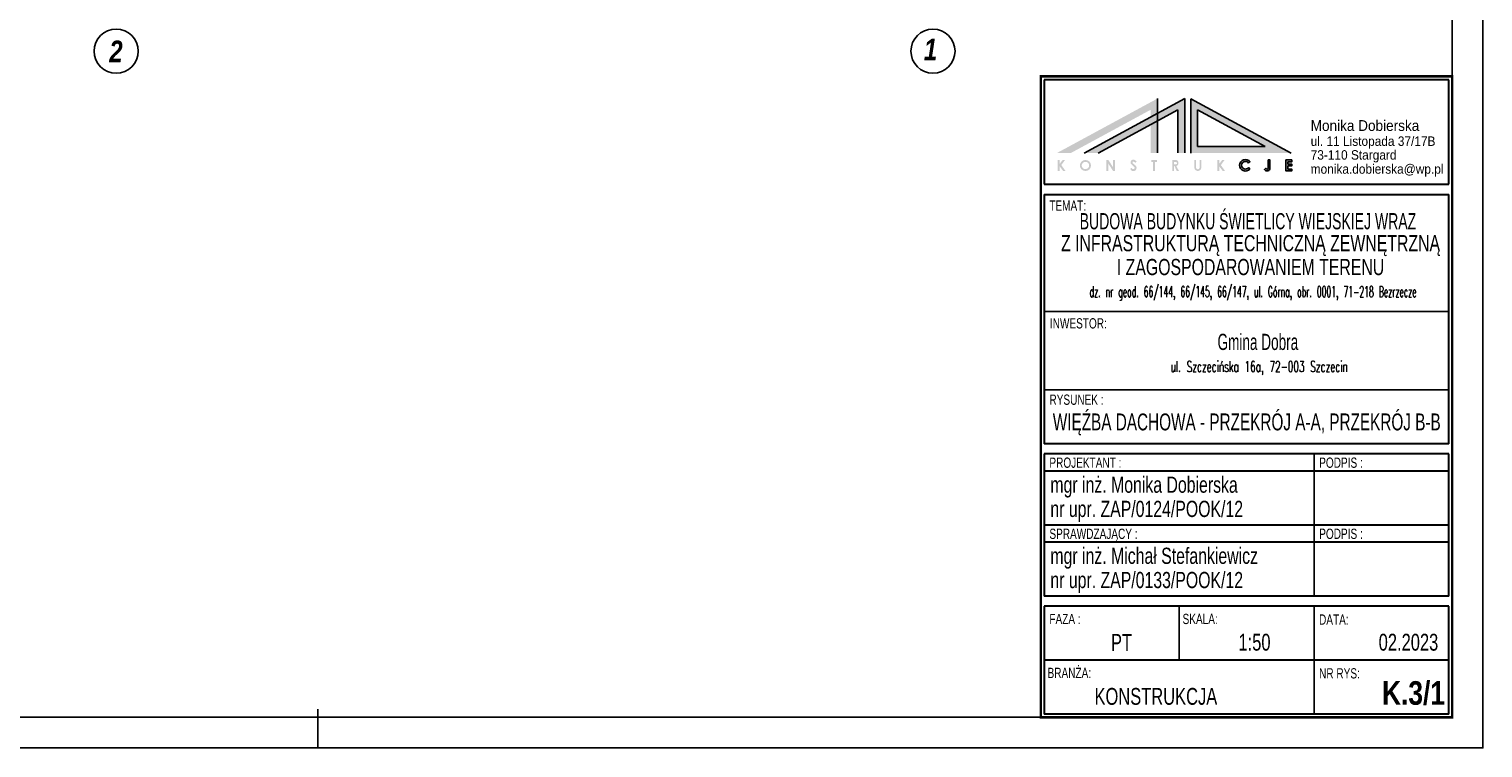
# Model space of a CAD drawing. Extents: x 10476 to 23681, y -304923 to -300723.
# Tile 15 of 25: x 22495 to 23681, y -304923 to -304337. Entities that reach past the tile are written whole.
import ezdxf
from ezdxf.enums import TextEntityAlignment as Align

# ---------------------------------------------------------------- set-up
doc = ezdxf.new("R2010")
doc.units = 0
doc.header["$MEASUREMENT"] = 0
doc.layers.get('0').update_dxf_attribs({"linetype": 'CONTINUOUS'})
doc.styles.add('ARIAL NAROW', font='arial.ttf', dxfattribs={"width": 0.6})
doc.styles.add('GRYF', font='arialbd.ttf', dxfattribs={"width": 0.8})
doc.styles.add('kursywa', font='arialbi.ttf', dxfattribs={"width": 0.8})
doc.styles.add('RAMKA', font='arial.ttf', dxfattribs={"width": 0.7})
doc.styles.get("Standard").update_dxf_attribs({"font": 'txt.shx', "width": 0.6})

msp = doc.modelspace()

# ---------------------------------------------------------------- hatches: boundary and pattern name
at = {"linetype": 'Continuous', "ltscale": 35}
h = msp.add_hatch(color=7, dxfattribs=at)
h.dxf.hatch_style = 1
h.paths.add_polyline_path([(23442.76907, -304393.77297), (23442.76907, -304438.09319), (23524.52281, -304438.09319)])
h.paths.add_polyline_path([(23448.1691, -304432.69316), (23448.1691, -304402.84292), (23503.2313, -304432.69316)], flags=16)
h.paths.add_polyline_path([(23437.84238, -304393.55297), (23415.5156, -304405.65698), (23415.5156, -304411.7995), (23432.16902, -304402.77119), (23432.16902, -304437.89319), (23437.84238, -304437.89319)])
h.paths.add_polyline_path([(23415.5156, -304411.7995), (23409.84224, -304414.8752), (23409.84224, -304437.89319), (23415.5156, -304437.89319)], flags=17)
h.paths.add_polyline_path([(23415.5156, -304411.7995), (23415.5156, -304405.65698), (23409.84224, -304408.73267), (23409.84224, -304414.8752)], flags=17)
h.paths.add_polyline_path([(23409.84224, -304414.8752), (23409.84224, -304408.73267), (23355.6353, -304438.11986), (23366.96567, -304438.11986)], flags=17)
h.paths.add_polyline_path([(23415.5156, -304393.55297), (23333.30852, -304438.11986), (23344.63889, -304438.11986), (23409.84224, -304402.77119), (23409.84224, -304408.73267), (23415.5156, -304405.65698)])
h = msp.add_hatch(color=7, dxfattribs=at)
h.dxf.hatch_style = 1
h.paths.add_polyline_path([(23337.04188, -304447.85991), (23340.07465, -304443.68655), (23338.16547, -304443.68655), (23335.78854, -304446.73323), (23335.78854, -304443.68655), (23334.07519, -304443.68655), (23334.07519, -304452.6866), (23335.78854, -304452.6866), (23335.78854, -304448.96658), (23338.54855, -304452.6866), (23340.46189, -304452.6866)])
edge = h.paths.add_edge_path()
edge.add_ellipse((23356.7101, -304448.18888), major_axis=(4.54523, 0), ratio=0.9876285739, start_angle=0, end_angle=360)
edge = h.paths.add_edge_path(flags=17)
edge.add_spline(control_points=[(23353.69821, -304448.18888), (23353.69821, -304448.46024), (23353.73648, -304448.73138), (23353.96234, -304449.51553), (23354.263, -304449.99707), (23355.00446, -304450.66373), (23355.40355, -304450.88861), (23356.2653, -304451.14488), (23356.72599, -304451.17762), (23357.61645, -304451.04165), (23358.045, -304450.87493), (23358.79066, -304450.37196), (23359.10535, -304450.03529), (23359.56297, -304449.24405), (23359.69742, -304448.78688), (23359.73985, -304447.86927), (23359.65281, -304447.41062), (23359.28046, -304446.58532), (23359.00103, -304446.21816), (23358.30532, -304445.64309), (23357.89285, -304445.43433), (23357.01128, -304445.21432), (23356.54459, -304445.20407), (23355.64507, -304445.38705), (23355.21555, -304445.58333), (23354.48088, -304446.14803), (23354.1811, -304446.51911), (23353.79542, -304447.32761), (23353.69821, -304447.75796), (23353.69821, -304448.18888)], knot_values=[-3.1415926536, -3.1415926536, -3.1415926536, -3.1415926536, -2.8644357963, -2.8644357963, -2.3101220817, -2.3101220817, -1.8640923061, -1.8640923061, -1.4180625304, -1.4180625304, -0.9720327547, -0.9720327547, -0.5192628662, -0.5192628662, -0.0460228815, -0.0460228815, 0.4187530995, 0.4187530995, 0.873583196, 0.873583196, 1.3231706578, 1.3231706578, 1.7740340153, 1.7740340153, 2.2323531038, 2.2323531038, 2.7014502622, 2.7014502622, 3.1415926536, 3.1415926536, 3.1415926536, 3.1415926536], degree=3, periodic=0)
h.paths.add_polyline_path([(23375.48207, -304446.78657), (23379.22209, -304452.6866), (23380.8421, -304452.6866), (23380.8421, -304443.68655), (23379.10209, -304443.68655), (23379.10209, -304449.42658), (23375.36207, -304443.68655), (23373.81539, -304443.68655), (23373.81539, -304452.6866), (23375.48207, -304452.6866)])
edge = h.paths.add_edge_path()
edge.add_line((23397.77551, -304448.44658), (23395.3355, -304446.3399))
edge.add_arc((23395.8448, -304445.75001), 0.77933, 42.19585195, 229.19306863, ccw=False)
edge.add_line((23396.42217, -304445.22656), (23397.32884, -304445.93323))
edge.add_line((23397.32884, -304445.93323), (23398.46218, -304444.93323))
edge.add_line((23398.46218, -304444.93323), (23397.18884, -304443.91989))
edge.add_arc((23395.77416, -304445.69754), 2.27187, 51.4868217, 210.77247908)
edge.add_line((23393.82216, -304446.8599), (23396.42884, -304449.31325))
edge.add_arc((23395.68101, -304450.10782), 1.09114, -146.7183711, 46.73570459, ccw=False)
edge.add_line((23394.76883, -304450.70659), (23394.42883, -304450.17992))
edge.add_line((23394.42883, -304450.17992), (23393.25827, -304450.9356))
edge.add_line((23393.25827, -304450.9356), (23394.01706, -304452.11098))
edge.add_arc((23395.78365, -304450.16325), 2.62954, 227.79204992, 400.75620776)
h.paths.add_polyline_path([(23413.53559, -304445.35323), (23414.98893, -304445.35323), (23414.98893, -304443.68655), (23410.39558, -304443.68655), (23410.39558, -304445.34656), (23411.84892, -304445.34656), (23411.84892, -304452.6866), (23413.53559, -304452.6866)])
edge = h.paths.add_edge_path()
edge.add_arc((23429.85377, -304446.17586), 2.6711, 290.38445958, 428.73925393)
edge.add_line((23430.82235, -304443.68655), (23427.52233, -304443.68655))
edge.add_line((23427.52233, -304443.68655), (23427.52233, -304452.6866))
edge.add_line((23427.52233, -304452.6866), (23429.03567, -304452.6866))
edge.add_line((23429.03567, -304452.6866), (23429.03567, -304448.73324))
edge.add_line((23429.03567, -304448.73324), (23429.35567, -304448.73324))
edge.add_line((23429.35567, -304448.73324), (23431.18235, -304452.6866))
edge.add_line((23431.18235, -304452.6866), (23433.00902, -304452.6866))
edge.add_line((23433.00902, -304452.6866), (23430.78416, -304448.67969))
edge = h.paths.add_edge_path(flags=16)
edge.add_line((23430.38901, -304447.27324), (23428.93567, -304447.27324))
edge.add_line((23428.93567, -304447.27324), (23428.93567, -304445.35323))
edge.add_line((23428.93567, -304445.35323), (23430.38901, -304445.35323))
edge.add_arc((23430.44234, -304446.31323), 0.96149, -93.17983012, 93.17983012, ccw=False)
edge = h.paths.add_edge_path()
edge.add_line((23451.19578, -304450.18658), (23451.19578, -304443.68655))
edge.add_line((23451.19578, -304443.68655), (23449.72244, -304443.68655))
edge.add_line((23449.72244, -304443.68655), (23449.72244, -304450.12658))
edge.add_arc((23448.34243, -304449.92532), 1.39461, 188.2978074, 351.7021926, ccw=False)
edge.add_line((23446.96243, -304450.12658), (23446.96243, -304443.68655))
edge.add_line((23446.96243, -304443.68655), (23445.50909, -304443.68655))
edge.add_line((23445.50909, -304443.68655), (23445.50909, -304450.18658))
edge.add_arc((23448.35243, -304449.78692), 2.8713, 188.00108154, 351.99891846)
h.paths.add_polyline_path([(23467.11586, -304447.85991), (23470.14863, -304443.68655), (23468.23946, -304443.68655), (23465.86252, -304446.73323), (23465.86252, -304443.68655), (23464.14918, -304443.68655), (23464.14918, -304452.6866), (23465.86252, -304452.6866), (23465.86252, -304448.96658), (23468.62253, -304452.6866), (23470.53588, -304452.6866)])
edge = h.paths.add_edge_path()
edge.add_line((23490.66264, -304451.08659), (23489.62931, -304449.93992))
edge.add_arc((23487.12374, -304448.03215), 3.14919, 33.51662791, 322.71389489, ccw=False)
edge.add_line((23489.74931, -304446.29323), (23490.84931, -304445.23323))
edge.add_arc((23487.11841, -304448.0439), 4.67114, 36.99252459, 319.354313)
edge = h.paths.add_edge_path()
edge.add_line((23507.12273, -304450.42659), (23507.12273, -304443.68655))
edge.add_line((23507.12273, -304443.68655), (23505.60272, -304443.68655))
edge.add_line((23505.60272, -304443.68655), (23505.60272, -304450.43428))
edge.add_arc((23504.82349, -304450.39751), 0.78009, 225.43095134, 357.29854267, ccw=False)
edge.add_line((23504.27605, -304450.95326), (23503.65604, -304450.46659))
edge.add_line((23503.65604, -304450.46659), (23502.61184, -304451.51197))
edge.add_line((23502.61184, -304451.51197), (23503.46673, -304452.18009))
edge.add_arc((23504.85527, -304450.38708), 2.2678, 232.24519374, 359.00171585)
h.paths.add_polyline_path([(23524.91615, -304451.15326), (23521.79613, -304451.15326), (23521.79613, -304448.48658), (23524.91615, -304448.48658), (23524.91615, -304447.04657), (23521.81613, -304447.04657), (23521.81613, -304445.21989), (23524.91615, -304445.21989), (23524.91615, -304443.68655), (23520.13612, -304443.68655), (23520.13612, -304452.6866), (23524.91615, -304452.6866)])

# ---------------------------------------------------------------- linework, layer by layer
at = {"color": 7, "lineweight": 30}
for p, q in [((23323.11255, -304378.27464), (23323.11255, -304463.51975)), ((23653.04, -304378.27464), (23323.11255, -304378.27464)), ((23653.04, -304463.51975), (23653.04, -304378.27464)), ((23323.11255, -304463.51975), (23653.04, -304463.51975)), ((23323.11255, -304471.76975), (23323.11255, -304675.19)), ((23323.11255, -304471.76975), (23653.04, -304471.76975)), ((23653.04, -304675.19), (23653.04, -304471.76975)), ((23653.04, -304675.19), (23323.11255, -304675.19)), ((23323.11255, -304683.44), (23323.11255, -304741.44)), ((23653.04, -304683.44), (23323.11255, -304683.44)), ((23653.04, -304741.44), (23653.04, -304683.44)), ((23653.04, -304697.44), (23323.11255, -304697.44)), ((23653.04, -304741.44), (23323.11255, -304741.44)), ((23653.04, -304741.44), (23323.11255, -304741.44)), ((23323.11255, -304741.44), (23323.11255, -304799.44)), ((23653.04, -304741.44), (23323.11255, -304741.44)), ((23653.04, -304799.44), (23653.04, -304741.44)), ((23653.04, -304755.44), (23323.11255, -304755.44)), ((23653.04, -304799.44), (23323.11255, -304799.44)), ((23653.04, -304799.44), (23323.11255, -304799.44)), ((23653.04, -304807.69), (23323.11255, -304807.69)), ((23323.11255, -304807.69), (23323.11255, -304895.69)), ((23653.04, -304895.69), (23653.04, -304807.69)), ((23653.04, -304851.69), (23323.11255, -304851.69)), ((23653.04, -304895.69), (23323.11255, -304895.69))]:
    msp.add_line(p, q, dxfattribs=at)
at = {"color": 7, "linetype": 'Continuous', "ltscale": 35}
for p, q in [((23437.84238, -304393.55297), (23355.6353, -304438.11986)), ((23432.16902, -304402.77119), (23366.96567, -304438.11986)), ((23415.5156, -304437.89319), (23415.5156, -304393.55297)), ((23432.16902, -304402.77119), (23432.16902, -304437.89319)), ((23437.84238, -304437.89319), (23437.84238, -304393.55297)), ((23442.76907, -304393.77297), (23442.76907, -304438.09319)), ((23524.52281, -304438.09319), (23442.76907, -304393.77297)), ((23448.1691, -304402.84292), (23448.1691, -304432.69316)), ((23503.2313, -304432.69316), (23448.1691, -304402.84292)), ((23448.1691, -304432.69316), (23503.2313, -304432.69316))]:
    msp.add_line(p, q, dxfattribs=at)
at = {"color": 7, "lineweight": -3}
for p, q in [((23653.04066, -304567.18974), (23323.11189, -304567.18974)), ((23653.04, -304631.19), (23323.11255, -304631.19)), ((23433.1851, -304807.69), (23433.1851, -304851.69)), ((23543.11255, -304807.69), (23543.11255, -304851.69)), ((23543.11255, -304895.69), (23543.11255, -304851.69))]:
    msp.add_line(p, q, dxfattribs=at)
at = {"color": 7}
for p, q in [((23543.11255, -304741.44), (23543.11255, -304683.44)), ((23543.11255, -304799.44), (23543.11255, -304741.44))]:
    msp.add_line(p, q, dxfattribs=at)
at = {"color": 2, "linetype": 'Continuous', "ltscale": 35}
msp.add_line((22730.79, -304923.19), (22730.79, -304891.51612), dxfattribs=at)
at = {"color": 7, "ltscale": 35}
for points in [[(21580.79, -304923.19), (23680.79, -304923.19), (23680.79, -303438.19), (21580.79, -303438.19)], [(21680.79, -304898.19), (23655.79, -304898.19), (23655.79, -303463.19), (21680.79, -303463.19)]]:
    msp.add_lwpolyline(points, close=True, dxfattribs=at)
at = {"color": 7, "ltscale": 35, "const_width": 2, "flags": 128}
msp.add_lwpolyline([(23320.36255, -304898.19), (23655.79, -304898.19), (23655.79, -304375.52464), (23320.36255, -304375.52464)], close=True, dxfattribs=at)
at = {"color": 7, "lineweight": 15}
msp.add_lwpolyline([(23655.79, -304375.52464), (23655.79, -304898.19), (23320.36255, -304898.19), (23320.36255, -304375.52464)], close=True, dxfattribs=at)
at = {"color": 7, "linetype": 'Continuous', "ltscale": 35, "flags": 128}
for points in [[(23489.74931, -304446.29323), (23490.84931, -304445.23323, 2.8381434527), (23490.66264, -304451.08659), (23489.62931, -304449.93992, -3.1332851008), (23489.74931, -304446.29323, -4.481098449)], [(23505.60272, -304443.68655), (23507.12273, -304443.68655), (23507.12273, -304450.42659, -0.6173505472), (23503.46673, -304452.18009), (23502.61184, -304451.51197), (23503.65604, -304450.46659), (23504.27605, -304450.95326, 0.6485865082), (23505.60272, -304450.43428), (23505.60272, -304443.68655)]]:
    msp.add_lwpolyline(points, format="xyb", dxfattribs=at)
msp.add_lwpolyline([(23524.91615, -304443.68655), (23520.13612, -304443.68655), (23520.13612, -304452.6866), (23524.91615, -304452.6866), (23524.91615, -304451.15326), (23521.79613, -304451.15326), (23521.79613, -304448.48658), (23524.91615, -304448.48658), (23524.91615, -304447.04657), (23521.81613, -304447.04657), (23521.81613, -304445.21989), (23524.91615, -304445.21989)], close=True, dxfattribs=at)
at = {"color": 2, "ltscale": 35}
for centre in [(22566.3872, -304354.93082), (23232.3872, -304354.93082)]:
    msp.add_circle(centre, 17.9839, dxfattribs=at)

# ---------------------------------------------------------------- texts
at = {"color": 2, "ltscale": 35, "style": 'kursywa', "width": 0.8}
for s, p in [('1', (23224.92296, -304362.42577, -15.80544)), ('2', (22560.81168, -304363.94223, -15.80544))]:
    msp.add_text(s, height=17.5616, dxfattribs=at).set_placement(p)
at = {"color": 7}
for s, height, style, width, p in [('Monika Dobierska', 8.800044, 'ARIAL NAROW', 0.9, (23540.35358, -304420.02781)), ('ul. 11 Listopada 37/17B', 7.7000385, 'ARIAL NAROW', 0.9, (23540.35358, -304432.20979)), ('73-110 Stargard', 7.7000385, 'ARIAL NAROW', 0.9, (23540.35358, -304443.42338)), ('monika.dobierska@wp.pl', 7.7000385, 'ARIAL NAROW', 0.9, (23540.35358, -304454.90907)), ('TEMAT:', 8.374338, 'ARIAL NAROW', 0.7, (23327.23691, -304485.11624)), ('INWESTOR:', 8.374372, 'ARIAL NAROW', 0.7, (23327.72397, -304581.12252)), ('RYSUNEK :', 8.374338, 'ARIAL NAROW', 0.7, (23327.3607, -304643.36927)), ('PROJEKTANT :', 8.3743384, 'ARIAL NAROW', 0.7, (23327.32379, -304694.74745)), ('PODPIS :', 8.374338, 'ARIAL NAROW', 0.7, (23547.32379, -304694.74745)), ('mgr inż. Monika Dobierska', 13.2, 'ARIAL NAROW', 0.7, (23328.11255, -304715.08868)), ('nr upr. ZAP/0124/POOK/12', 13.2, 'ARIAL NAROW', 0.7, (23328.11255, -304734.84604)), ('SPRAWDZAJĄCY :', 8.3743384, 'ARIAL NAROW', 0.7, (23327.32379, -304752.74745)), ('PODPIS :', 8.374338, 'ARIAL NAROW', 0.7, (23547.32379, -304752.74745)), ('mgr inż. Michał Stefankiewicz', 13.2, 'ARIAL NAROW', 0.7, (23328.11255, -304773.08868)), ('nr upr. ZAP/0133/POOK/12', 13.2, 'ARIAL NAROW', 0.7, (23328.11255, -304792.84604)), ('FAZA :', 8.374338, 'ARIAL NAROW', 0.7, (23327.32379, -304822.20745)), ('K.3/1', 19.250077, 'GRYF', 0.8, (23598.45752, -304887.99327))]:
    msp.add_text(s, height=height, dxfattribs=dict(at, style=style, width=width)).set_placement(p)
for s, height, style, width, p in [('BUDOWA BUDYNKU ŚWIETLICY WIEJSKIEJ WRAZ', 13.199868, 'ARIAL NAROW', 0.62, (23489.22059, -304500.25067)), ('Z INFRASTRUKTURĄ TECHNICZNĄ ZEWNĘTRZNĄ', 13.199868, 'ARIAL NAROW', 0.7, (23491.3224, -304518.15587)), ('I ZAGOSPODAROWANIEM TERENU', 13.199868, 'ARIAL NAROW', 0.7, (23491.3224, -304537.60546)), ('Gmina Dobra', 13.2000528, 'ARIAL NAROW', 0.6, (23497.30337, -304598.6553)), ('WIĘŹBA DACHOWA - PRZEKRÓJ A-A, PRZEKRÓJ B-B', 13.75, 'RAMKA', 0.65, (23488.25126, -304664.19572)), ('KONSTRUKCJA', 13.75, 'ARIAL NAROW', 0.7, (23414.13396, -304888.0264))]:
    msp.add_text(s, height=height, dxfattribs=dict(at, style=style, width=width)).set_placement(p, align=Align.CENTER)
for s, height, width, p in [('dz. nr geod. 66/144, 66/145, 66/147, ul. Górna, obr. 0001, 71-218 Bezrzecze', 8.799912, 0.52, (23493.33483, -304555.4649)), ('ul. Szczecińska 16a, 72-003 Szczecin', 8.8000352, 0.6, (23498.35631, -304616.53449))]:
    msp.add_text(s, height=height, dxfattribs=dict(at, width=width)).set_placement(p, align=Align.CENTER)
at = {"color": 7, "lineweight": -3, "style": 'ARIAL NAROW', "width": 0.7}
for s, p in [('SKALA:', (23435.90722, -304822.18007)), ('DATA:', (23547.19198, -304822.68584)), ('BRANŻA:', (23325.83467, -304866.18007)), ('NR RYS:', (23547.21653, -304866.54687))]:
    msp.add_text(s, height=8.374338, dxfattribs=at).set_placement(p)
at = {"color": 7, "style": 'ARIAL NAROW', "width": 0.7}
for s, p in [('PT', (23394.69657, -304844.0264)), ('1:50', (23507.63589, -304843.84905)), ('02.2023', (23644.38658, -304843.85669))]:
    msp.add_text(s, height=13.75, dxfattribs=at).set_placement(p, align=Align.RIGHT)

doc.saveas('drawing.dxf')
